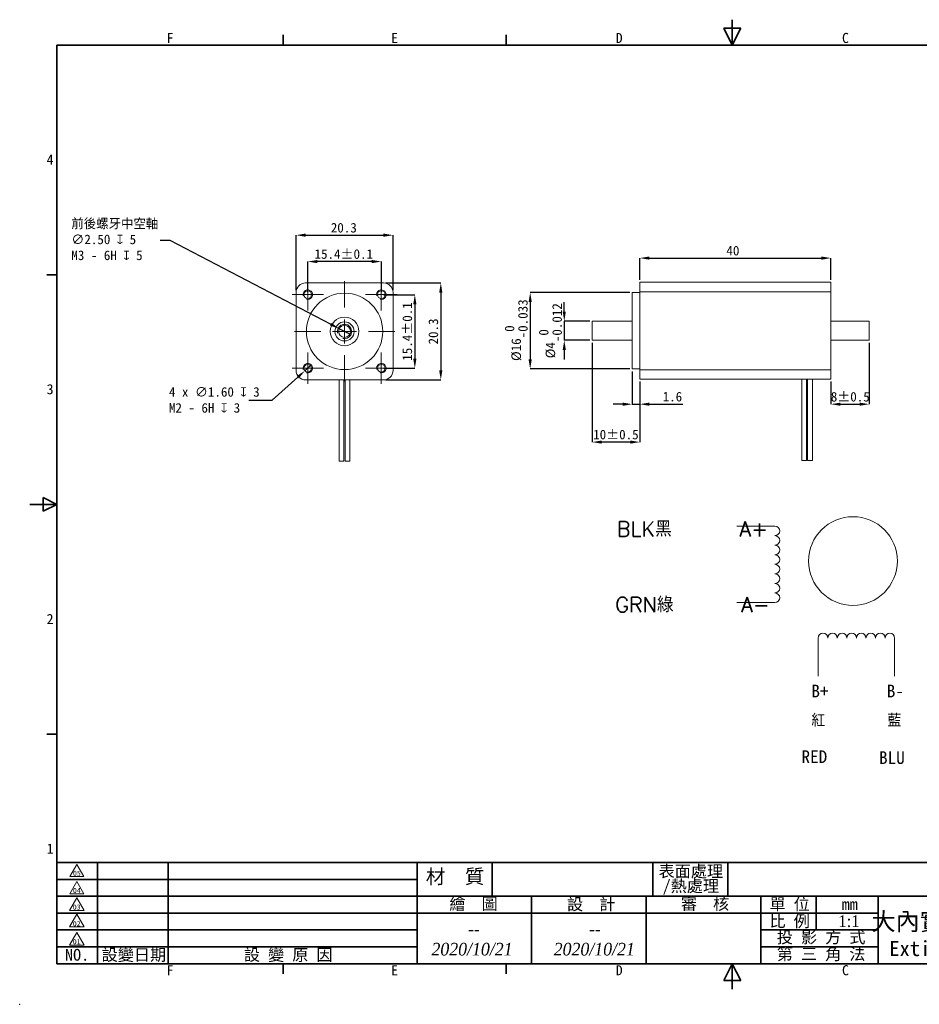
# Model space of a CAD drawing. Header units: millimetres. Extents: x 0 to 297, y 0 to 210.
# Tile 1 of 2: x 0 to 188, y 0 to 206. Entities that reach past the tile are written whole.
import ezdxf

# ---------------------------------------------------------------- set-up
doc = ezdxf.new("R2010")
doc.units = ezdxf.units.MM
doc.header["$PDSIZE"] = -1
doc.layers.get('0').update_dxf_attribs({"lineweight": 20})
for name, color, linetype, lineweight in [('SLD-0_0', 4, 'Continuous', 9), ('圖框', 7, 'Continuous', 35), ('圖框文字', 3, 'Continuous', 9), ('標註文字', 3, 'Continuous', 9)]:
    doc.layers.add(name, color=color, linetype=linetype, lineweight=lineweight)
doc.styles.add('SLDTEXTSTYLE0', font='txt', dxfattribs={"bigfont": 'bigfont'})
doc.styles.add('SLDTEXTSTYLE1', font='txt')
doc.styles.add('SLDTEXTSTYLE4', font='kaiu.ttf')
doc.styles.add('SLDTEXTSTYLE5', font='kaiu.ttf', dxfattribs={"bigfont": 'bigfont'})
doc.styles.add('SLDTEXTSTYLE6', font='times.ttf', dxfattribs={"width": 0.933})
doc.styles.add('SLDTEXTSTYLE7', font='timesi.ttf', dxfattribs={"width": 0.933})
doc.styles.add('SLDTEXTSTYLE8', font='txt')
doc.dimstyles.new('SLDDIMSTYLE0', dxfattribs={"dimtxt": 2, "dimasz": 2, "dimexe": 0, "dimexo": 0.0625, "dimgap": 0.5, "dimtad": 1, "dimdec": 1, "dimrnd": 1e-09, "dimzin": 12, "dimdsep": 46, "dimtxsty": 'SLDTEXTSTYLE1', "dimsah": 1, "dimcen": 0.09, "dimadec": 0, "dimazin": 3, "dimtfac": 1, "dimtdec": 1, "dimtofl": 0, "dimtmove": 0, "dimatfit": 3, "dimfxl": 0, "dimfrac": 2, "dimtolj": 1, "dimtzin": 12, "dimarcsym": 0})
doc.dimstyles.new('SLDDIMSTYLE1', dxfattribs={"dimtxt": 2, "dimasz": 2, "dimexe": 0, "dimexo": 0.0625, "dimgap": 0.5, "dimtad": 1, "dimdec": 1, "dimrnd": 1e-09, "dimzin": 12, "dimdsep": 46, "dimtxsty": 'SLDTEXTSTYLE1', "dimsah": 1, "dimcen": 0.09, "dimadec": 0, "dimazin": 3, "dimtol": 1, "dimtp": 0.1, "dimtm": 0.1, "dimtfac": 1, "dimtdec": 1, "dimtofl": 0, "dimtmove": 0, "dimatfit": 3, "dimfxl": 0, "dimfrac": 2, "dimtolj": 1, "dimarcsym": 0})
doc.dimstyles.new('SLDDIMSTYLE2', dxfattribs={"dimtxt": 2, "dimasz": 2, "dimexe": 0, "dimexo": 0.0625, "dimgap": 0.5, "dimtad": 1, "dimdec": 1, "dimrnd": 1e-09, "dimzin": 12, "dimdsep": 46, "dimtxsty": 'SLDTEXTSTYLE1', "dimsah": 1, "dimcen": 0.09, "dimadec": 0, "dimazin": 3, "dimtol": 1, "dimtp": 0.1, "dimtm": 0.1, "dimtfac": 1, "dimtdec": 1, "dimtmove": 0, "dimatfit": 0, "dimfxl": 0, "dimfrac": 2, "dimtolj": 1, "dimarcsym": 0})
doc.dimstyles.new('SLDDIMSTYLE3', dxfattribs={"dimtxt": 2, "dimasz": 2, "dimexe": 0, "dimexo": 0.0625, "dimgap": 0.5, "dimtad": 0, "dimtih": 1, "dimtoh": 1, "dimrnd": 1e-09, "dimzin": 4, "dimdsep": 46, "dimtxsty": 'SLDTEXTSTYLE1', "dimblk1": 'NONE', "dimsah": 1, "dimcen": 0, "dimadec": 0, "dimazin": 1, "dimtfac": 1, "dimtmove": 0, "dimatfit": 3, "dimldrblk": 'NONE', "dimfxl": 0, "dimfrac": 2, "dimtolj": 1, "dimtzin": 12, "dimarcsym": 0})
doc.dimstyles.new('SLDDIMSTYLE4', dxfattribs={"dimtxt": 2, "dimasz": 2, "dimexe": 0, "dimexo": 0.0625, "dimgap": 0.5, "dimtad": 1, "dimdec": 3, "dimrnd": 1e-09, "dimzin": 12, "dimdsep": 46, "dimtxsty": 'SLDTEXTSTYLE1', "dimsah": 1, "dimcen": 0.09, "dimadec": 0, "dimazin": 3, "dimtol": 1, "dimtm": 0.012, "dimtfac": 1, "dimtdec": 3, "dimtmove": 0, "dimatfit": 0, "dimfxl": 0, "dimfrac": 2, "dimtolj": 1, "dimarcsym": 0})
doc.dimstyles.new('SLDDIMSTYLE5', dxfattribs={"dimtxt": 2, "dimasz": 2, "dimexe": 0, "dimexo": 0.0625, "dimgap": 0.5, "dimtad": 1, "dimdec": 3, "dimrnd": 1e-09, "dimzin": 12, "dimdsep": 46, "dimtxsty": 'SLDTEXTSTYLE1', "dimsah": 1, "dimcen": 0.09, "dimadec": 0, "dimazin": 3, "dimtol": 1, "dimtm": 0.033, "dimtfac": 1, "dimtdec": 3, "dimtofl": 0, "dimtmove": 0, "dimatfit": 3, "dimfxl": 0, "dimfrac": 2, "dimtolj": 1, "dimarcsym": 0})
doc.dimstyles.new('SLDDIMSTYLE6', dxfattribs={"dimtxt": 2, "dimasz": 2, "dimexe": 0, "dimexo": 0.0625, "dimgap": 0.5, "dimtad": 1, "dimdec": 1, "dimrnd": 1e-09, "dimzin": 12, "dimdsep": 46, "dimtxsty": 'SLDTEXTSTYLE1', "dimsah": 1, "dimcen": 0.09, "dimadec": 0, "dimazin": 3, "dimtfac": 1, "dimtdec": 1, "dimtmove": 0, "dimatfit": 0, "dimfxl": 0, "dimfrac": 2, "dimtolj": 1, "dimtzin": 12, "dimarcsym": 0})
doc.dimstyles.new('SLDDIMSTYLE7', dxfattribs={"dimtxt": 2, "dimasz": 2, "dimexe": 0, "dimexo": 0.0625, "dimgap": 0.5, "dimtad": 1, "dimdec": 1, "dimrnd": 1e-09, "dimzin": 12, "dimdsep": 46, "dimtxsty": 'SLDTEXTSTYLE1', "dimsah": 1, "dimcen": 0.09, "dimadec": 0, "dimazin": 3, "dimtol": 1, "dimtp": 0.5, "dimtm": 0.5, "dimtfac": 1, "dimtdec": 1, "dimtmove": 0, "dimatfit": 0, "dimfxl": 0, "dimfrac": 2, "dimtolj": 1, "dimarcsym": 0})
doc.dimstyles.new('SLDDIMSTYLE8', dxfattribs={"dimtxt": 2, "dimasz": 2, "dimexe": 0, "dimexo": 0.0625, "dimgap": 0.5, "dimtad": 1, "dimrnd": 1e-09, "dimzin": 12, "dimdsep": 46, "dimtxsty": 'SLDTEXTSTYLE1', "dimsah": 1, "dimcen": 0.09, "dimadec": 0, "dimazin": 3, "dimtfac": 1, "dimtofl": 0, "dimtmove": 0, "dimatfit": 3, "dimfxl": 0, "dimfrac": 2, "dimtolj": 1, "dimtzin": 12, "dimarcsym": 0})

# ---------------------------------------------------------------- blocks, each defined once
blk = doc.blocks.new('SW_NOTE_0')
at = {"layer": '圖框文字', "color": 0}
for p, q in [((-0.83, 0.12), (0.63, 2.65)), ((0.63, 2.65), (2.09, 0.12)), ((2.09, 0.12), (-0.83, 0.12))]:
    blk.add_line(p, q, dxfattribs=at)
at = {"layer": '圖框文字', "color": 0, "insert": (0.66, 1.32), "char_height": 1.058, "attachment_point": 2, "style": 'SLDTEXTSTYLE4'}
blk.add_mtext('04', dxfattribs=at)
blk = doc.blocks.new('SW_NOTE_1')
at = {"layer": '圖框文字', "color": 0}
for p, q in [((-0.86, 0.12), (0.67, 2.77)), ((0.67, 2.77), (2.2, 0.12)), ((2.2, 0.12), (-0.86, 0.12))]:
    blk.add_line(p, q, dxfattribs=at)
at = {"layer": '圖框文字', "color": 0, "insert": (0.66, 1.32), "char_height": 1.058, "attachment_point": 2, "style": 'SLDTEXTSTYLE4'}
blk.add_mtext('02', dxfattribs=at)
blk = doc.blocks.new('SW_NOTE_2')
at = {"layer": '圖框文字', "color": 0}
for p, q in [((-0.86, 0.07), (0.67, 2.72)), ((0.67, 2.72), (2.2, 0.07)), ((2.2, 0.07), (-0.86, 0.07))]:
    blk.add_line(p, q, dxfattribs=at)
at = {"layer": '圖框文字', "color": 0, "insert": (0.66, 1.32), "char_height": 1.058, "attachment_point": 2, "style": 'SLDTEXTSTYLE4'}
blk.add_mtext('03', dxfattribs=at)
blk = doc.blocks.new('SW_NOTE_3')
at = {"layer": '圖框文字', "color": 0}
for p, q in [((-0.86, 0.07), (0.67, 2.72)), ((0.67, 2.72), (2.2, 0.07)), ((2.2, 0.07), (-0.86, 0.07))]:
    blk.add_line(p, q, dxfattribs=at)
at = {"layer": '圖框文字', "color": 0, "insert": (0.66, 1.32), "char_height": 1.058, "attachment_point": 2, "style": 'SLDTEXTSTYLE4'}
blk.add_mtext('01', dxfattribs=at)
blk = doc.blocks.new('SW_NOTE_4')
at = {"layer": '圖框文字', "color": 0, "char_height": 2.475, "attachment_point": 2, "style": 'SLDTEXTSTYLE5'}
for s, insert in [('表面處理', (6.19, 3.09)), ('/熱處理', (6.19, 0))]:
    blk.add_mtext(s, dxfattribs=dict(at, insert=insert))
blk = doc.blocks.new('SW_NOTE_5')
at = {"layer": '圖框文字', "color": 0}
for p, q in [((-0.83, 0.07), (0.63, 2.6)), ((0.63, 2.6), (2.09, 0.07)), ((2.09, 0.07), (-0.83, 0.07))]:
    blk.add_line(p, q, dxfattribs=at)
at = {"layer": '圖框文字', "color": 0, "insert": (0.66, 1.32), "char_height": 1.058, "attachment_point": 2, "style": 'SLDTEXTSTYLE4'}
blk.add_mtext('05', dxfattribs=at)
blk = doc.blocks.new('_D')
at = {"layer": 'Defpoints', "color": 0, "transparency": 16777216}
for p in [(78.17, 161.01), (57.87, 149.01), (78.17, 149.01)]:
    blk.add_point(p, dxfattribs=at)
at = {"layer": 'SLD-0_0', "color": 0, "lineweight": -2, "transparency": 16777216}
for p, q in [((57.87, 149.51), (57.87, 161.01)), ((59.87, 161.01), (76.17, 161.01)), ((78.17, 149.51), (78.17, 161.01))]:
    blk.add_line(p, q, dxfattribs=at)
at = {"layer": 'SLD-0_0', "color": 0, "transparency": 16777216}
for points in [[(59.87, 161.35), (59.87, 160.68), (57.87, 161.01)], [(76.17, 161.35), (76.17, 160.68), (78.17, 161.01)]]:
    blk.add_solid(points, dxfattribs=at)
at = {"layer": 'SLD-0_0', "color": 0, "transparency": 16777216, "insert": (67.86, 163.58), "char_height": 2, "attachment_point": 2, "style": 'SLDTEXTSTYLE1'}
blk.add_mtext('\\A1;20.3', dxfattribs=at)
blk = doc.blocks.new('_D_1')
at = {"layer": 'Defpoints', "color": 0, "transparency": 16777216}
for p in [(76.17, 151.01), (76.17, 130.71), (88.17, 130.71)]:
    blk.add_point(p, dxfattribs=at)
at = {"layer": 'SLD-0_0', "color": 0, "lineweight": -2, "transparency": 16777216}
for p, q in [((76.67, 151.01), (88.17, 151.01)), ((88.17, 149.01), (88.17, 132.71)), ((76.67, 130.71), (88.17, 130.71))]:
    blk.add_line(p, q, dxfattribs=at)
at = {"layer": 'SLD-0_0', "color": 0, "transparency": 16777216}
for points in [[(87.83, 149.01), (88.5, 149.01), (88.17, 151.01)], [(87.83, 132.71), (88.5, 132.71), (88.17, 130.71)]]:
    blk.add_solid(points, dxfattribs=at)
at = {"layer": 'SLD-0_0', "color": 0, "transparency": 16777216, "insert": (85.6, 140.85), "char_height": 2, "attachment_point": 2, "rotation": 90, "style": 'SLDTEXTSTYLE1'}
blk.add_mtext('\\A1;20.3', dxfattribs=at)
blk = doc.blocks.new('_D_2')
at = {"layer": 'Defpoints', "color": 0, "transparency": 16777216}
for p in [(60.32, 155.49), (60.32, 148.56), (75.72, 148.56)]:
    blk.add_point(p, dxfattribs=at)
at = {"layer": 'SLD-0_0', "color": 0, "lineweight": -2, "transparency": 16777216}
for p, q in [((60.32, 149.06), (60.32, 155.49)), ((73.72, 155.49), (62.32, 155.49)), ((75.72, 149.06), (75.72, 155.49))]:
    blk.add_line(p, q, dxfattribs=at)
at = {"layer": 'SLD-0_0', "color": 0, "transparency": 16777216}
for points in [[(62.32, 155.82), (62.32, 155.16), (60.32, 155.49)], [(73.72, 155.82), (73.72, 155.16), (75.72, 155.49)]]:
    blk.add_solid(points, dxfattribs=at)
at = {"layer": 'SLD-0_0', "color": 0, "transparency": 16777216, "insert": (67.86, 158.07), "char_height": 2, "attachment_point": 2, "style": 'SLDTEXTSTYLE1'}
blk.add_mtext('\\A1;15.4±0.1', dxfattribs=at)
blk = doc.blocks.new('_D_3')
at = {"layer": 'Defpoints', "color": 0, "transparency": 16777216}
for p in [(75.72, 148.56), (75.72, 133.16), (82.73, 133.16)]:
    blk.add_point(p, dxfattribs=at)
at = {"layer": 'SLD-0_0', "color": 0, "lineweight": -2, "transparency": 16777216}
for p, q in [((76.22, 148.56), (82.73, 148.56)), ((82.73, 146.56), (82.73, 135.16)), ((76.22, 133.16), (82.73, 133.16))]:
    blk.add_line(p, q, dxfattribs=at)
at = {"layer": 'SLD-0_0', "color": 0, "transparency": 16777216}
for points in [[(82.4, 146.56), (83.07, 146.56), (82.73, 148.56)], [(82.4, 135.16), (83.07, 135.16), (82.73, 133.16)]]:
    blk.add_solid(points, dxfattribs=at)
at = {"layer": 'SLD-0_0', "color": 0, "transparency": 16777216, "insert": (80.15, 140.85), "char_height": 2, "attachment_point": 2, "rotation": 90, "style": 'SLDTEXTSTYLE1'}
blk.add_mtext('\\A1;15.4±0.1', dxfattribs=at)
blk = doc.blocks.new('_D_4')
at = {"layer": 'Defpoints', "color": 0, "transparency": 16777216}
for p in [(59.72, 132.63), (60.91, 133.7)]:
    blk.add_point(p, dxfattribs=at)
at = {"layer": 'SLD-0_0', "color": 0, "lineweight": -2, "transparency": 16777216}
for p, q in [((60.91, 133.7), (59.72, 132.63)), ((52.86, 126.48), (58.23, 131.29)), ((47.95, 126.48), (52.86, 126.48))]:
    blk.add_line(p, q, dxfattribs=at)
at = {"layer": 'SLD-0_0', "color": 0, "transparency": 16777216}
blk.add_solid([(58.01, 131.54), (58.45, 131.04), (59.72, 132.63)], dxfattribs=at)
at = {"layer": 'SLD-0_0', "color": 0, "transparency": 16777216, "insert": (31.25, 129.2), "char_height": 2, "attachment_point": 1, "style": 'SLDTEXTSTYLE1'}
blk.add_mtext('\\A1;4 x ∅1.60 {\\fGDT;x} 3\\PM2 - 6H {\\fGDT;x} 3\\P', dxfattribs=at)
blk = doc.blocks.new('_None')
blk = doc.blocks.new('_D_5')
at = {"layer": 'Defpoints', "color": 0, "transparency": 16777216}
for p in [(66.91, 141.44), (69.12, 140.28)]:
    blk.add_point(p, dxfattribs=at)
at = {"layer": 'SLD-0_0', "color": 0, "lineweight": -2, "transparency": 16777216}
for p, q in [((29.41, 159.98), (31.41, 159.98)), ((31.41, 159.98), (65.14, 142.37)), ((69.12, 140.28), (66.91, 141.44))]:
    blk.add_line(p, q, dxfattribs=at)
at = {"layer": 'SLD-0_0', "color": 0, "transparency": 16777216}
blk.add_solid([(65.29, 142.66), (64.98, 142.07), (66.91, 141.44)], dxfattribs=at)
at = {"layer": 'SLD-0_0', "color": 0, "transparency": 16777216, "insert": (10.82, 164.47), "char_height": 2, "attachment_point": 1, "style": 'SLDTEXTSTYLE1'}
blk.add_mtext('\\A1;前後螺牙中空軸\\P∅2.50 {\\fGDT;x} 5\\PM3 - 6H {\\fGDT;x} 5', dxfattribs=at)
blk = doc.blocks.new('SW_CENTERMARKSYMBOL_0')
at = {"layer": '標註文字', "color": 0}
for p, q in [((0, 5), (0, 10.5)), ((0, 0), (0, 2.5)), ((-5, 0), (-10.5, 0)), ((0, 0), (-2.5, 0)), ((0, 0), (0, -2.5)), ((0, 0), (2.5, 0)), ((5, 0), (10.5, 0)), ((0, -5), (0, -10.5))]:
    blk.add_line(p, q, dxfattribs=at)
blk = doc.blocks.new('SW_CENTERMARKSYMBOL_1')
at = {"layer": '標註文字', "color": 0}
for p, q in [((0, 2.5), (0, 3.3)), ((0, 0), (0, 2.5)), ((-2.5, 0), (-3.3, 0)), ((0, 0), (-2.5, 0)), ((0, 0), (0, -2.5)), ((0, 0), (2.5, 0)), ((2.5, 0), (3.3, 0)), ((0, -2.5), (0, -3.3))]:
    blk.add_line(p, q, dxfattribs=at)
blk = doc.blocks.new('SW_CENTERMARKSYMBOL_2')
at = {"layer": '標註文字', "color": 0}
for p, q in [((0, 2.5), (0, 3.3)), ((0, 0), (0, 2.5)), ((-2.5, 0), (-3.3, 0)), ((0, 0), (-2.5, 0)), ((0, 0), (0, -2.5)), ((0, 0), (2.5, 0)), ((2.5, 0), (3.3, 0)), ((0, -2.5), (0, -3.3))]:
    blk.add_line(p, q, dxfattribs=at)
blk = doc.blocks.new('SW_CENTERMARKSYMBOL_3')
at = {"layer": '標註文字', "color": 0}
for p, q in [((0, 2.5), (0, 3.3)), ((0, 0), (0, 2.5)), ((-2.5, 0), (-3.3, 0)), ((0, 0), (-2.5, 0)), ((0, 0), (0, -2.5)), ((0, 0), (2.5, 0)), ((2.5, 0), (3.3, 0)), ((0, -2.5), (0, -3.3))]:
    blk.add_line(p, q, dxfattribs=at)
blk = doc.blocks.new('SW_CENTERMARKSYMBOL_4')
at = {"layer": '標註文字', "color": 0}
for p, q in [((0, 2.5), (0, 3.3)), ((0, 0), (0, 2.5)), ((-2.5, 0), (-3.3, 0)), ((0, 0), (-2.5, 0)), ((0, 0), (0, -2.5)), ((0, 0), (2.5, 0)), ((2.5, 0), (3.3, 0)), ((0, -2.5), (0, -3.3))]:
    blk.add_line(p, q, dxfattribs=at)
blk = doc.blocks.new('_D_6')
at = {"layer": 'Defpoints', "color": 0, "transparency": 16777216}
for p in [(119.85, 143.01), (114.02, 139.01), (119.85, 139.01)]:
    blk.add_point(p, dxfattribs=at)
at = {"layer": 'SLD-0_0', "color": 0, "lineweight": -2, "transparency": 16777216}
for p, q in [((114.02, 145.01), (114.02, 147.01)), ((119.35, 143.01), (114.02, 143.01)), ((114.02, 143.01), (114.02, 139.01)), ((119.35, 139.01), (114.02, 139.01)), ((114.02, 137.01), (114.02, 135.01))]:
    blk.add_line(p, q, dxfattribs=at)
at = {"layer": 'SLD-0_0', "color": 0, "transparency": 16777216}
for points in [[(113.69, 145.01), (114.35, 145.01), (114.02, 143.01)], [(113.69, 137.01), (114.35, 137.01), (114.02, 139.01)]]:
    blk.add_solid(points, dxfattribs=at)
at = {"layer": 'SLD-0_0', "color": 0, "transparency": 16777216, "insert": (108.71, 141.01), "char_height": 2, "attachment_point": 2, "rotation": 90, "style": 'SLDTEXTSTYLE1'}
blk.add_mtext('\\A1;%%c4\\S 0^ -0.012;', dxfattribs=at)
blk = doc.blocks.new('_D_7')
at = {"layer": 'Defpoints', "color": 0, "transparency": 16777216}
for p in [(128.25, 149.01), (106.88, 133.01), (128.25, 133.01)]:
    blk.add_point(p, dxfattribs=at)
at = {"layer": 'SLD-0_0', "color": 0, "lineweight": -2, "transparency": 16777216}
for p, q in [((127.75, 149.01), (106.88, 149.01)), ((106.88, 147.01), (106.88, 135.01)), ((127.75, 133.01), (106.88, 133.01))]:
    blk.add_line(p, q, dxfattribs=at)
at = {"layer": 'SLD-0_0', "color": 0, "transparency": 16777216}
for points in [[(106.55, 147.01), (107.22, 147.01), (106.88, 149.01)], [(106.55, 135.01), (107.22, 135.01), (106.88, 133.01)]]:
    blk.add_solid(points, dxfattribs=at)
at = {"layer": 'SLD-0_0', "color": 0, "transparency": 16777216, "insert": (101.55, 141.13), "char_height": 2, "attachment_point": 2, "rotation": 90, "style": 'SLDTEXTSTYLE1'}
blk.add_mtext('\\A1;%%c16\\S 0^ -0.033;', dxfattribs=at)
blk = doc.blocks.new('_D_8')
at = {"layer": 'Defpoints', "color": 0, "transparency": 16777216}
for p in [(128.25, 133.01), (129.85, 130.86), (129.85, 125.63)]:
    blk.add_point(p, dxfattribs=at)
at = {"layer": 'SLD-0_0', "color": 0, "lineweight": -2, "transparency": 16777216}
for p, q in [((128.25, 132.51), (128.25, 125.63)), ((129.85, 130.36), (129.85, 125.63)), ((126.25, 125.63), (124.25, 125.63)), ((128.25, 125.63), (129.85, 125.63)), ((131.85, 125.63), (138.82, 125.63))]:
    blk.add_line(p, q, dxfattribs=at)
at = {"layer": 'SLD-0_0', "color": 0, "transparency": 16777216}
for points in [[(126.25, 125.96), (126.25, 125.29), (128.25, 125.63)], [(131.85, 125.96), (131.85, 125.29), (129.85, 125.63)]]:
    blk.add_solid(points, dxfattribs=at)
at = {"layer": 'SLD-0_0', "color": 0, "transparency": 16777216, "insert": (136.66, 128.21), "char_height": 2, "attachment_point": 2, "style": 'SLDTEXTSTYLE1'}
blk.add_mtext('\\A1;1.6', dxfattribs=at)
blk = doc.blocks.new('_D_9')
at = {"layer": 'Defpoints', "color": 0, "transparency": 16777216}
for p in [(119.85, 139.01), (129.85, 130.86), (119.85, 117.7)]:
    blk.add_point(p, dxfattribs=at)
at = {"layer": 'SLD-0_0', "color": 0, "lineweight": -2, "transparency": 16777216}
for p, q in [((119.85, 138.51), (119.85, 117.7)), ((129.85, 130.36), (129.85, 117.7)), ((127.85, 117.7), (121.85, 117.7))]:
    blk.add_line(p, q, dxfattribs=at)
at = {"layer": 'SLD-0_0', "color": 0, "transparency": 16777216}
for points in [[(121.85, 118.03), (121.85, 117.37), (119.85, 117.7)], [(127.85, 118.03), (127.85, 117.37), (129.85, 117.7)]]:
    blk.add_solid(points, dxfattribs=at)
at = {"layer": 'SLD-0_0', "color": 0, "transparency": 16777216, "insert": (124.83, 120.28), "char_height": 2, "attachment_point": 2, "style": 'SLDTEXTSTYLE1'}
blk.add_mtext('\\A1;10±0.5', dxfattribs=at)
blk = doc.blocks.new('_D_10')
at = {"layer": 'Defpoints', "color": 0, "transparency": 16777216}
for p in [(177.85, 139.01), (169.85, 130.86), (177.85, 125.63)]:
    blk.add_point(p, dxfattribs=at)
at = {"layer": 'SLD-0_0', "color": 0, "lineweight": -2, "transparency": 16777216}
for p, q in [((177.85, 138.51), (177.85, 125.63)), ((169.85, 130.36), (169.85, 125.63)), ((171.85, 125.63), (175.85, 125.63))]:
    blk.add_line(p, q, dxfattribs=at)
at = {"layer": 'SLD-0_0', "color": 0, "transparency": 16777216}
for points in [[(171.85, 125.96), (171.85, 125.29), (169.85, 125.63)], [(175.85, 125.96), (175.85, 125.29), (177.85, 125.63)]]:
    blk.add_solid(points, dxfattribs=at)
at = {"layer": 'SLD-0_0', "color": 0, "transparency": 16777216, "insert": (173.9, 128.19), "char_height": 2, "attachment_point": 2, "style": 'SLDTEXTSTYLE1'}
blk.add_mtext('\\A1;8±0.5', dxfattribs=at)
blk = doc.blocks.new('_D_11')
at = {"layer": 'Defpoints', "color": 0, "transparency": 16777216}
for p in [(169.85, 156.22), (129.85, 151.16), (169.85, 151.16)]:
    blk.add_point(p, dxfattribs=at)
at = {"layer": 'SLD-0_0', "color": 0, "lineweight": -2, "transparency": 16777216}
for p, q in [((129.85, 151.66), (129.85, 156.22)), ((131.85, 156.22), (167.85, 156.22)), ((169.85, 151.66), (169.85, 156.22))]:
    blk.add_line(p, q, dxfattribs=at)
at = {"layer": 'SLD-0_0', "color": 0, "transparency": 16777216}
for points in [[(131.85, 156.55), (131.85, 155.88), (129.85, 156.22)], [(167.85, 156.55), (167.85, 155.88), (169.85, 156.22)]]:
    blk.add_solid(points, dxfattribs=at)
at = {"layer": 'SLD-0_0', "color": 0, "transparency": 16777216, "insert": (149.33, 158.78), "char_height": 2, "attachment_point": 2, "style": 'SLDTEXTSTYLE1'}
blk.add_mtext('\\A1;40', dxfattribs=at)

msp = doc.modelspace()

# ---------------------------------------------------------------- linework, layer by layer
for p, q in [((76.1665, 151.0126), (59.8665, 151.0126)), ((129.8522, 151.1571), (169.8522, 151.1571)), ((129.8522, 149.1571), (129.8522, 151.1571)), ((169.8522, 151.1571), (169.8522, 149.1571)), ((57.8665, 149.0126), (57.8665, 132.7126)), ((78.1665, 132.7126), (78.1665, 149.0126)), ((129.8522, 149.0071), (128.2522, 149.0071)), ((128.2522, 141.0071), (128.2522, 149.0071)), ((169.8522, 149.1571), (129.8522, 149.1571)), ((129.8522, 132.8571), (129.8522, 149.1571)), ((169.8522, 132.8571), (169.8522, 149.1571)), ((128.2522, 143.0071), (119.8522, 143.0071)), ((119.8522, 141.0071), (119.8522, 143.0071)), ((177.8522, 143.0071), (169.8522, 143.0071)), ((177.8522, 143.0071), (177.8522, 139.0071)), ((119.8522, 139.0071), (119.8522, 141.0071)), ((128.2522, 133.0071), (128.2522, 141.0071)), ((119.8522, 139.0071), (128.2522, 139.0071)), ((169.8522, 139.0071), (177.8522, 139.0071)), ((128.2522, 133.0071), (129.8522, 133.0071)), ((129.8522, 132.8571), (169.8522, 132.8571)), ((129.8522, 130.8571), (129.8522, 132.8571)), ((169.8522, 132.8571), (169.8522, 130.8571)), ((59.8665, 130.7126), (76.1665, 130.7126)), ((66.8915, 130.7126), (66.8915, 113.7126)), ((67.8915, 113.7126), (67.8915, 130.7126)), ((68.1415, 130.7126), (68.1415, 113.7126)), ((69.1415, 113.7126), (69.1415, 130.7126)), ((169.8522, 130.8571), (129.8522, 130.8571)), ((163.7272, 130.8571), (163.7272, 113.8571)), ((164.7272, 113.8571), (164.7272, 130.8571)), ((164.9772, 130.8571), (164.9772, 113.8571)), ((165.9772, 113.8571), (165.9772, 130.8571)), ((67.8915, 113.7126), (66.8915, 113.7126)), ((68.6415, 113.7126), (68.1415, 113.7126)), ((69.1415, 113.7126), (68.6415, 113.7126)), ((164.7272, 113.8571), (163.7272, 113.8571)), ((165.9772, 113.8571), (164.9772, 113.8571))]:
    msp.add_line(p, q)
for centre, radius in [((60.3165, 148.5626), 0.8), ((68.0165, 140.8626), 8), ((75.7165, 148.5626), 0.8), ((68.0165, 140.8626), 3), ((68.0165, 140.8626), 2), ((68.0165, 140.8626), 1.25), ((60.3165, 133.1626), 0.8), ((75.7165, 133.1626), 0.8)]:
    msp.add_circle(centre, radius)
for centre, radius, start, end in [((59.8665, 149.0126), 2, 90, 180), ((76.1665, 149.0126), 2, 0, 90), ((60.3165, 148.5626), 1, 255, 195), ((75.7165, 148.5626), 1, 255, 195), ((68.0165, 140.8626), 1.5, 255, 195), ((60.3165, 133.1626), 1, 255, 195), ((75.7165, 133.1626), 1, 255, 195), ((59.8665, 132.7126), 2, 180, 270), ((76.1665, 132.7126), 2, 270, 0)]:
    msp.add_arc(centre, radius, start, end)
at = {"layer": 'SLD-0_0'}
for p, q in [((150.1268, 100.1102), (158.1268, 100.1102)), ((150.1268, 84.1102), (158.1268, 84.1102)), ((167.1895, 76.6773), (167.1895, 68.6773)), ((183.1895, 68.6773), (183.1895, 76.6773))]:
    msp.add_line(p, q, dxfattribs=at)
msp.add_circle((174.4696, 92.7927), 9.2859, dxfattribs=at)
for centre, start, end in [((158.1268, 99.1102), 270, 90), ((158.1268, 97.1102), 270, 90), ((158.1268, 95.1102), 270, 90), ((158.1268, 93.1102), 270, 90), ((158.1268, 91.1102), 270, 90), ((158.1268, 89.1102), 270, 90), ((158.1268, 87.1102), 270, 90), ((158.1268, 85.1102), 270, 90), ((168.1895, 76.6773), 0, 180), ((170.1895, 76.6773), 0, 180), ((172.1895, 76.6773), 0, 180), ((174.1895, 76.6773), 0, 180), ((176.1895, 76.6773), 0, 180), ((178.1895, 76.6773), 0, 180), ((180.1895, 76.6773), 0, 180), ((182.1895, 76.6773), 0, 180)]:
    msp.add_arc(centre, 1, start, end, dxfattribs=at)
msp.add_point((0, 0), dxfattribs=at)
msp.add_point((0, 0), dxfattribs=at)
msp.add_point((0, 0), dxfattribs=at)
msp.add_point((0, 0), dxfattribs=at)
at = {"layer": '圖框'}
for p, q in [((149.2021, 200.8217), (149.2021, 206.1251)), ((147.4343, 204.3573), (150.9699, 204.3573)), ((149.2021, 200.8217), (147.4343, 204.3573)), ((150.9699, 204.3573), (149.2021, 200.8217)), ((55.1553, 202.9431), (55.1553, 200.8217)), ((101.8251, 202.9431), (101.8251, 200.8217)), ((7.7783, 8.4854), (7.7783, 200.8217)), ((290.6258, 200.8217), (7.7783, 200.8217)), ((5.657, 152.7377), (7.7783, 152.7377)), ((4.9498, 106.0678), (7.7783, 104.6536)), ((4.9498, 106.0678), (4.9498, 103.2393)), ((7.7783, 104.6536), (2.1214, 104.6536)), ((7.7783, 104.6536), (4.9498, 103.2393)), ((5.657, 56.5695), (7.7783, 56.5695)), ((290.6258, 29.699), (7.7783, 29.699)), ((16.2637, 29.699), (16.2637, 8.4854)), ((31.0638, 29.699), (31.0638, 8.4854)), ((83.1869, 29.699), (83.1869, 8.4854)), ((98.9501, 29.699), (98.9501, 22.6278)), ((132.5619, 29.699), (132.5619, 22.6278)), ((148.2637, 29.699), (148.2637, 22.6278)), ((83.1869, 26.1215), (7.7783, 26.1215)), ((83.1869, 22.6278), (7.7783, 22.6278)), ((290.6258, 22.6278), (83.1869, 22.6278)), ((107.1869, 8.4854), (107.1869, 22.6278)), ((131.1869, 22.6278), (131.1869, 8.4854)), ((155.1869, 22.6278), (155.1869, 8.4854)), ((166.7448, 22.6278), (166.7448, 15.5566)), ((179.7697, 22.6278), (179.7697, 8.4854)), ((83.1869, 19.0922), (7.7783, 19.0922)), ((179.7697, 19.0922), (83.1869, 19.0922)), ((83.1869, 15.5566), (7.7783, 15.5566)), ((179.7697, 15.5566), (155.1869, 15.5566)), ((83.1869, 12.021), (7.7783, 12.021)), ((155.1869, 12.021), (179.7697, 12.021)), ((290.6258, 8.4854), (7.7783, 8.4854)), ((55.1553, 8.4854), (55.1553, 6.3641)), ((101.8251, 8.4854), (101.8251, 6.3641)), ((149.2021, 8.4854), (147.4343, 4.9498)), ((149.2021, 3.182), (149.2021, 8.4854)), ((150.9699, 4.9498), (149.2021, 8.4854)), ((147.4343, 4.9498), (150.9699, 4.9498))]:
    msp.add_line(p, q, dxfattribs=at)

# ---------------------------------------------------------------- block references
at = {"layer": '圖框文字'}
for name, p in [('SW_NOTE_5', (11.3155, 26.6525)), ('SW_NOTE_4', (134.3273, 26.0063)), ('SW_NOTE_0', (11.3155, 23.0318)), ('SW_NOTE_2', (11.277, 19.5695)), ('SW_NOTE_1', (11.2751, 16.0778)), ('SW_NOTE_3', (11.2751, 12.3077))]:
    msp.add_blockref(name, p, dxfattribs=at)
at = {"layer": '標註文字'}
for name, p in [('SW_CENTERMARKSYMBOL_2', (60.3165, 148.5626)), ('SW_CENTERMARKSYMBOL_0', (68.0165, 140.8626)), ('SW_CENTERMARKSYMBOL_4', (75.7165, 148.5626)), ('SW_CENTERMARKSYMBOL_3', (60.3165, 133.1626)), ('SW_CENTERMARKSYMBOL_1', (75.7165, 133.1626))]:
    msp.add_blockref(name, p, dxfattribs=at)

# ---------------------------------------------------------------- texts
at = {"layer": 'SLD-0_0', "attachment_point": 1}
for s, insert, char_height, style in [('BLK黑     A+', (125.013, 101.1), 3.175, 'SLDTEXTSTYLE0'), ('GRN綠     A-', (124.7191, 85.2541), 3.175, 'SLDTEXTSTYLE0'), ('B+', (165.7507, 66.9089), 2.64583, 'SLDTEXTSTYLE1'), ('B-', (181.5372, 66.9089), 2.64583, 'SLDTEXTSTYLE1'), ('紅', (165.7507, 60.7611), 2.6458, 'SLDTEXTSTYLE0'), ('藍', (181.6636, 60.7611), 2.6458, 'SLDTEXTSTYLE0'), ('RED', (163.6799, 53.1625), 2.64583, 'SLDTEXTSTYLE1'), ('BLU', (179.9089, 52.9623), 2.64583, 'SLDTEXTSTYLE1')]:
    msp.add_mtext(s, dxfattribs=dict(at, insert=insert, char_height=char_height, style=style))
at = {"layer": '圖框文字', "attachment_point": 2}
for s, insert, char_height, style in [('F', (31.4668, 203.3554), 2.1214, 'SLDTEXTSTYLE4'), ('E', (78.4902, 203.3554), 2.1214, 'SLDTEXTSTYLE4'), ('D', (125.5136, 203.3554), 2.1214, 'SLDTEXTSTYLE4'), ('C', (172.8905, 203.367), 2.1214, 'SLDTEXTSTYLE4'), ('4', (6.3641, 177.8991), 2.1214, 'SLDTEXTSTYLE4'), ('3', (6.3641, 129.8267), 2.1214, 'SLDTEXTSTYLE4'), ('2', (6.3641, 81.7309), 2.1214, 'SLDTEXTSTYLE4'), ('1', (6.3641, 33.6468), 2.1214, 'SLDTEXTSTYLE4'), ('材  質', (91.1581, 28.262), 3, 'SLDTEXTSTYLE5'), ('繪  圖', (95.0265, 22.2818), 2.47492, 'SLDTEXTSTYLE5'), ('設  計', (119.654, 22.1938), 2.47492, 'SLDTEXTSTYLE5'), ('審  核', (143.492, 22.2818), 2.47492, 'SLDTEXTSTYLE5'), ('單 位', (161.2073, 22.1938), 2.47492, 'SLDTEXTSTYLE5'), ('mm', (173.7744, 22.1938), 2.47492, 'SLDTEXTSTYLE4'), ('比 例', (161.2073, 18.66), 2.47492, 'SLDTEXTSTYLE5'), ('1:1', (173.6279, 18.6566), 2.47492, 'SLDTEXTSTYLE6'), ('大內實業有限公司', (198.5544, 19.2059), 3.70417, 'SLDTEXTSTYLE5'), ('--', (95.0909, 17.1181), 2.64583, 'SLDTEXTSTYLE7'), ('--', (120.4232, 17.1181), 2.64583, 'SLDTEXTSTYLE7'), ('投 影 方 式', (167.8009, 15.2791), 2.47492, 'SLDTEXTSTYLE5'), ('2020/10/21', (94.7032, 12.8649), 2.64583, 'SLDTEXTSTYLE7'), ('2020/10/21', (120.3002, 12.8649), 2.64583, 'SLDTEXTSTYLE7'), ('Extion Co., Ltd.', (199.3301, 13.274), 3.175, 'SLDTEXTSTYLE8'), ('NO.', (12.021, 11.6025), 2.47492, 'SLDTEXTSTYLE4'), ('設變日期', (23.9108, 11.6025), 2.47492, 'SLDTEXTSTYLE5'), ('設 變 原 因', (56.2252, 11.6025), 2.47492, 'SLDTEXTSTYLE5'), ('第 三 角 法', (167.8009, 11.7708), 2.47492, 'SLDTEXTSTYLE5'), ('F', (31.4668, 8.1906), 2.1214, 'SLDTEXTSTYLE4'), ('E', (78.4902, 8.1906), 2.1214, 'SLDTEXTSTYLE4'), ('D', (125.5136, 8.1906), 2.1214, 'SLDTEXTSTYLE4'), ('C', (172.8905, 8.2022), 2.1214, 'SLDTEXTSTYLE4')]:
    msp.add_mtext(s, dxfattribs=dict(at, insert=insert, char_height=char_height, style=style))

# ---------------------------------------------------------------- dimensions: what is measured, and where the dimension line sits
at = {"layer": 'SLD-0_0'}
for p1, p2, text, picture, middle in [((69.1245, 140.2839), (66.9085, 141.4413), '前後螺牙中空軸\\P<> {\\fGDT;x} 5\\PM3 - 6H {\\fGDT;x} 5', '_D_5', (19.8659, 159.9803)), ((60.912, 133.6968), (59.721, 132.6284), '4 x <> {\\fGDT;x} 3\\PM2 - 6H {\\fGDT;x} 3\\P', '_D_4', (39.348, 126.4754))]:
    dim = msp.add_diameter_dim_2p(p1=p1, p2=p2, text=text, dimstyle='SLDDIMSTYLE3', dxfattribs=at)
    dim.commit()
    dim.dimension.update_dxf_attribs({"geometry": picture, "text_midpoint": middle, "dimtype": 163})
for base, p1, p2, dimstyle, picture, middle in [((78.1665, 161.0126), (57.8665, 149.0126), (78.1665, 149.0126), 'SLDDIMSTYLE0', '_D', (67.8618, 161.0126)), ((169.8522, 156.2159), (129.8522, 151.1571), (169.8522, 151.1571), 'SLDDIMSTYLE8', '_D_11', (149.3283, 156.2159)), ((60.3165, 155.4905), (75.7165, 148.5626), (60.3165, 148.5626), 'SLDDIMSTYLE1', '_D_2', (67.8618, 155.4905)), ((119.8522, 117.7001), (129.8522, 130.8571), (119.8522, 139.0071), 'SLDDIMSTYLE7', '_D_9', (124.8257, 117.7001)), ((177.8522, 125.6268), (169.8522, 130.8571), (177.8522, 139.0071), 'SLDDIMSTYLE7', '_D_10', (173.8982, 125.6268)), ((129.8522, 125.6268), (128.2522, 133.0071), (129.8522, 130.8571), 'SLDDIMSTYLE6', '_D_8', (136.6561, 125.6268))]:
    dim = msp.add_linear_dim(base=base, p1=p1, p2=p2, dimstyle=dimstyle, override={"dimexo": 0.5, "dimdle": 0}, dxfattribs=at)
    dim.commit()
    dim.dimension.update_dxf_attribs({"geometry": picture, "text_midpoint": middle, "dimtype": 160})
for base, p1, p2, dimstyle, picture, middle in [((88.1665, 130.7126), (76.1665, 151.0126), (76.1665, 130.7126), 'SLDDIMSTYLE0', '_D_1', (88.1665, 140.8525)), ((82.7322, 133.1626), (75.7165, 148.5626), (75.7165, 133.1626), 'SLDDIMSTYLE2', '_D_3', (82.7322, 140.8525))]:
    dim = msp.add_linear_dim(base=base, p1=p1, p2=p2, angle=90, dimstyle=dimstyle, override={"dimexo": 0.5, "dimdle": 0}, dxfattribs=at)
    dim.commit()
    dim.dimension.update_dxf_attribs({"geometry": picture, "text_midpoint": middle, "dimtype": 160})
for base, p1, p2, dimstyle, picture, middle in [((106.8839, 133.0071), (128.2522, 149.0071), (128.2522, 133.0071), 'SLDDIMSTYLE5', '_D_7', (106.8839, 141.1271)), ((114.02, 139.0071), (119.8522, 143.0071), (119.8522, 139.0071), 'SLDDIMSTYLE4', '_D_6', (114.02, 141.0071))]:
    dim = msp.add_linear_dim(base=base, p1=p1, p2=p2, angle=90, text='%%c<>', dimstyle=dimstyle, override={"dimexo": 0.5, "dimdle": 0}, dxfattribs=at)
    dim.commit()
    dim.dimension.update_dxf_attribs({"geometry": picture, "text_midpoint": middle, "dimtype": 160})

doc.saveas('drawing.dxf')
